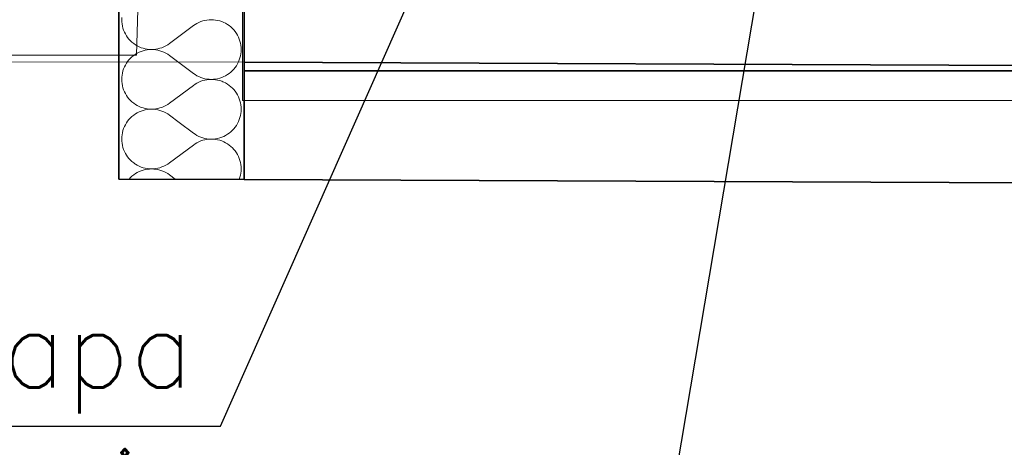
# Model space of a CAD drawing. Header units: millimetres. Extents: x -8078 to 234695, y -4319 to 602442.
# Tile 104 of 152: x 80044 to 81300, y 281883 to 282429. Entities that reach past the tile are written whole.
import ezdxf

# ---------------------------------------------------------------- set-up
doc = ezdxf.new("R2010")
doc.units = ezdxf.units.MM
doc.header["$MEASUREMENT"] = 0
for name, color, linetype in [('#IS_wentylacja_opisy_bud', 7, 'Continuous'), ('#podkład', 252, 'Continuous'), ('- A - ocieplenie', 7, 'Continuous'), ('FLUID-WK6-150-NUM', 7, 'Continuous'), ('Konstrukcja - Stropy', 7, 'Continuous'), ('Konstrukcja - Ściany zewnętrzne', 7, 'Continuous')]:
    doc.layers.add(name, color=color, linetype=linetype)
doc.styles.add('FDBES', font='simplex.shx')
doc.dimstyles.new('FDBES', dxfattribs={"dimscale": 50, "dimtxt": 4, "dimasz": 2.5, "dimexe": 0.8, "dimexo": 2, "dimgap": 1, "dimtad": 1, "dimdsep": 46, "dimtxsty": 'FDBES', "dimcen": 2.5, "dimclrd": 4, "dimclre": 5, "dimadec": 0, "dimazin": 0, "dimtfac": 1, "dimtmove": 0, "dimatfit": 3, "dimfxl": 1, "dimarcsym": 0})

# ---------------------------------------------------------------- blocks, each defined once
blk = doc.blocks.new('UHYGFFFF')
at = {"layer": '- A - ocieplenie', "color": 252, "linetype": 'Continuous', "lineweight": 35, "ltscale": 100}
for p, q in [((19777.5, 387506.9), (19777.5, 382744.3)), ((19937.5, 382893.7), (19937.5, 387506.9)), ((19937.5, 382743.7), (19937.5, 382893.7)), ((19937.5, 382743.7), (19937.5, 382893.7)), ((22278.4, 382883.5), (19937.5, 382893.7)), ((19777.5, 382744.3), (19937.5, 382743.7)), ((19937.5, 382743.7), (22278, 382733.5))]:
    blk.add_line(p, q, dxfattribs=at)
at = {"layer": '- A - ocieplenie', "color": 252, "linetype": 'Continuous', "lineweight": 13, "ltscale": 100}
for p, q in [((19781.4, 382950.4), (19781.3, 382947.7)), ((19781.3, 382947.7), (19781.4, 382945)), ((19781.4, 382945), (19781.7, 382942.3)), ((19781.7, 382942.3), (19782.2, 382939.6)), ((19877.3, 382943), (19875, 382941.6)), ((19879.7, 382944.3), (19877.3, 382943)), ((19882.2, 382945.3), (19879.7, 382944.3)), ((19884.8, 382946.2), (19882.2, 382945.3)), ((19887.5, 382946.8), (19884.8, 382946.2)), ((19890.1, 382947.3), (19887.5, 382946.8)), ((19892.8, 382947.6), (19890.1, 382947.3)), ((19895.6, 382947.7), (19892.8, 382947.6)), ((19898.3, 382947.6), (19895.6, 382947.7)), ((19901, 382947.3), (19898.3, 382947.6)), ((19903.7, 382946.8), (19901, 382947.3)), ((19906.3, 382946.2), (19903.7, 382946.8)), ((19908.9, 382945.3), (19906.3, 382946.2)), ((19911.4, 382944.3), (19908.9, 382945.3)), ((19913.8, 382943.1), (19911.4, 382944.3)), ((19916.2, 382941.7), (19913.8, 382943.1)), ((19782.2, 382939.6), (19782.8, 382937)), ((19782.8, 382937), (19783.7, 382934.4)), ((19783.7, 382934.4), (19784.7, 382931.9)), ((19784.7, 382931.9), (19786, 382929.5)), ((19786, 382929.5), (19787.3, 382927.1)), ((19872.7, 382940.1), (19842.2, 382917.2)), ((19875, 382941.6), (19872.7, 382940.1)), ((19918.4, 382940.1), (19916.2, 382941.7)), ((19920.5, 382938.4), (19918.4, 382940.1)), ((19922.5, 382936.6), (19920.5, 382938.4)), ((19924.4, 382934.6), (19922.5, 382936.6)), ((19926.1, 382932.5), (19924.4, 382934.6)), ((19927.6, 382930.2), (19926.1, 382932.5)), ((19929, 382927.9), (19927.6, 382930.2)), ((19787.3, 382927.1), (19788.9, 382924.9)), ((19788.9, 382924.9), (19790.6, 382922.8)), ((19790.6, 382922.8), (19792.5, 382920.8)), ((19792.5, 382920.8), (19794.4, 382918.9)), ((19794.4, 382918.9), (19796.6, 382917.2)), ((19796.6, 382917.2), (19798.8, 382915.7)), ((19840, 382915.7), (19842.2, 382917.2)), ((19930.2, 382925.5), (19929, 382927.9)), ((19931.3, 382922.9), (19930.2, 382925.5)), ((19932.1, 382920.4), (19931.3, 382922.9)), ((19932.8, 382917.7), (19932.1, 382920.4)), ((19933.3, 382915), (19932.8, 382917.7)), ((19798.8, 382915.7), (19801.1, 382914.3)), ((19801.1, 382905), (19798.8, 382903.6)), ((19801.1, 382914.3), (19803.6, 382913.1)), ((19803.6, 382906.2), (19801.1, 382905)), ((19803.6, 382913.1), (19806.1, 382912)), ((19806.1, 382907.2), (19803.6, 382906.2)), ((19806.1, 382912), (19808.7, 382911.2)), ((19808.7, 382908.1), (19806.1, 382907.2)), ((19808.7, 382911.2), (19811.3, 382910.5)), ((19811.3, 382908.8), (19808.7, 382908.1)), ((19811.3, 382910.5), (19814, 382910)), ((19814, 382909.2), (19811.3, 382908.8)), ((19814, 382910), (19816.7, 382909.7)), ((19816.7, 382909.5), (19814, 382909.2)), ((19816.7, 382909.7), (19819.4, 382909.6)), ((19819.4, 382909.6), (19816.7, 382909.5)), ((19819.4, 382909.6), (19822.1, 382909.7)), ((19822.1, 382909.5), (19819.4, 382909.6)), ((19822.1, 382909.7), (19824.8, 382910)), ((19824.8, 382909.2), (19822.1, 382909.5)), ((19824.8, 382910), (19827.5, 382910.5)), ((19827.5, 382908.7), (19824.8, 382909.2)), ((19827.5, 382910.5), (19830.1, 382911.2)), ((19830.1, 382908.1), (19827.5, 382908.7)), ((19830.1, 382911.2), (19832.7, 382912)), ((19832.7, 382907.2), (19830.1, 382908.1)), ((19832.7, 382912), (19835.2, 382913.1)), ((19835.2, 382906.2), (19832.7, 382907.2)), ((19835.2, 382913.1), (19837.7, 382914.3)), ((19837.7, 382904.9), (19835.2, 382906.2)), ((19837.7, 382914.3), (19840, 382915.7)), ((19840, 382903.6), (19837.7, 382904.9)), ((19933.6, 382912.3), (19933.3, 382915)), ((19933.3, 382904.2), (19933.6, 382906.9)), ((19933.7, 382909.6), (19933.6, 382912.3)), ((19933.6, 382906.9), (19933.7, 382909.6)), ((19787.3, 382892.1), (19786, 382889.8)), ((19788.9, 382894.4), (19787.3, 382892.1)), ((19790.6, 382896.5), (19788.9, 382894.4)), ((19792.5, 382898.5), (19790.6, 382896.5)), ((19794.4, 382900.3), (19792.5, 382898.5)), ((19796.6, 382902), (19794.4, 382900.3)), ((19798.8, 382903.6), (19796.6, 382902)), ((19842.2, 382902), (19840, 382903.6)), ((19872.7, 382879.1), (19842.2, 382902)), ((19929, 382891.4), (19930.2, 382893.8)), ((19930.2, 382893.8), (19931.3, 382896.3)), ((19931.3, 382896.3), (19932.1, 382898.9)), ((19932.1, 382898.9), (19932.8, 382901.5)), ((19932.8, 382901.5), (19933.3, 382904.2)), ((19782.2, 382879.6), (19781.7, 382876.9)), ((19782.8, 382882.3), (19782.2, 382879.6)), ((19783.7, 382884.8), (19782.8, 382882.3)), ((19784.7, 382887.4), (19783.7, 382884.8)), ((19786, 382889.8), (19784.7, 382887.4)), ((19872.7, 382879.1), (19875, 382877.6)), ((19916.2, 382877.6), (19918.4, 382879.1)), ((19918.4, 382879.1), (19920.5, 382880.8)), ((19920.5, 382880.8), (19922.5, 382882.7)), ((19922.5, 382882.7), (19924.4, 382884.7)), ((19924.4, 382884.7), (19926.1, 382886.8)), ((19926.1, 382886.8), (19927.6, 382889)), ((19927.6, 382889), (19929, 382891.4)), ((19781.4, 382874.2), (19781.3, 382871.5)), ((19781.3, 382871.5), (19781.4, 382868.8)), ((19781.7, 382876.9), (19781.4, 382874.2)), ((19781.4, 382868.8), (19781.7, 382866.1)), ((19875, 382877.6), (19877.3, 382876.2)), ((19877.3, 382866.8), (19875, 382865.5)), ((19877.3, 382876.2), (19879.7, 382875)), ((19879.7, 382868.1), (19877.3, 382866.8)), ((19879.7, 382875), (19882.2, 382873.9)), ((19882.2, 382869.1), (19879.7, 382868.1)), ((19882.2, 382873.9), (19884.8, 382873.1)), ((19884.8, 382870), (19882.2, 382869.1)), ((19884.8, 382873.1), (19887.5, 382872.4)), ((19887.5, 382870.6), (19884.8, 382870)), ((19887.5, 382872.4), (19890.1, 382871.9)), ((19890.1, 382871.1), (19887.5, 382870.6)), ((19890.1, 382871.9), (19892.8, 382871.6)), ((19892.8, 382871.4), (19890.1, 382871.1)), ((19892.8, 382871.6), (19895.6, 382871.5)), ((19895.6, 382871.5), (19892.8, 382871.4)), ((19895.6, 382871.5), (19898.3, 382871.6)), ((19898.3, 382871.4), (19895.6, 382871.5)), ((19898.3, 382871.6), (19901, 382871.9)), ((19901, 382871.1), (19898.3, 382871.4)), ((19901, 382871.9), (19903.7, 382872.4)), ((19903.7, 382870.7), (19901, 382871.1)), ((19903.7, 382872.4), (19906.3, 382873.1)), ((19906.3, 382870), (19903.7, 382870.7)), ((19906.3, 382873.1), (19908.9, 382873.9)), ((19908.9, 382869.1), (19906.3, 382870)), ((19908.9, 382873.9), (19911.4, 382875)), ((19910.5, 382868.5), (19908.9, 382869.1)), ((19911.4, 382868.1), (19910.5, 382868.5)), ((19911.4, 382875), (19913.8, 382876.2)), ((19913.8, 382866.9), (19911.4, 382868.1)), ((19913.8, 382876.2), (19916.2, 382877.6)), ((19916.2, 382865.5), (19913.8, 382866.9)), ((19781.7, 382866.1), (19782.2, 382863.4)), ((19782.2, 382863.4), (19782.8, 382860.8)), ((19782.8, 382860.8), (19783.7, 382858.2)), ((19783.7, 382858.2), (19784.7, 382855.7)), ((19784.7, 382855.7), (19786, 382853.3)), ((19872.7, 382863.9), (19842.2, 382841)), ((19875, 382865.5), (19872.7, 382863.9)), ((19918.4, 382863.9), (19916.2, 382865.5)), ((19920.5, 382862.2), (19918.4, 382863.9)), ((19922.5, 382860.4), (19920.5, 382862.2)), ((19924.4, 382858.4), (19922.5, 382860.4)), ((19926.1, 382856.3), (19924.4, 382858.4)), ((19927.6, 382854), (19926.1, 382856.3)), ((19929, 382851.7), (19927.6, 382854)), ((19786, 382853.3), (19787.3, 382850.9)), ((19787.3, 382850.9), (19788.9, 382848.7)), ((19788.9, 382848.7), (19790.6, 382846.6)), ((19790.6, 382846.6), (19792.5, 382844.6)), ((19792.5, 382844.6), (19794.4, 382842.7)), ((19794.4, 382842.7), (19796.6, 382841)), ((19930.2, 382849.3), (19929, 382851.7)), ((19931.3, 382846.7), (19930.2, 382849.3)), ((19932.1, 382844.2), (19931.3, 382846.7)), ((19932.8, 382841.5), (19932.1, 382844.2)), ((19933.3, 382838.9), (19932.8, 382841.5)), ((19796.6, 382841), (19798.8, 382839.5)), ((19798.8, 382839.5), (19801.1, 382838.1)), ((19801.1, 382838.1), (19803.6, 382836.9)), ((19803.6, 382830), (19801.1, 382828.8)), ((19803.6, 382836.9), (19806.1, 382835.8)), ((19806.1, 382831), (19803.6, 382830)), ((19806.1, 382835.8), (19808.7, 382835)), ((19808.7, 382831.9), (19806.1, 382831)), ((19808.7, 382835), (19811.3, 382834.3)), ((19811.3, 382832.6), (19808.7, 382831.9)), ((19811.3, 382834.3), (19814, 382833.8)), ((19814, 382833), (19811.3, 382832.6)), ((19814, 382833.8), (19816.7, 382833.5)), ((19816.7, 382833.3), (19814, 382833)), ((19816.7, 382833.5), (19819.4, 382833.4)), ((19819.4, 382833.4), (19816.7, 382833.3)), ((19819.4, 382833.4), (19822.1, 382833.5)), ((19822.1, 382833.3), (19819.4, 382833.4)), ((19822.1, 382833.5), (19824.8, 382833.8)), ((19824.8, 382833), (19822.1, 382833.3)), ((19824.8, 382833.8), (19827.5, 382834.3)), ((19827.5, 382832.6), (19824.8, 382833)), ((19827.5, 382834.3), (19830.1, 382835)), ((19830.1, 382831.9), (19827.5, 382832.6)), ((19830.1, 382835), (19832.7, 382835.8)), ((19832.7, 382831), (19830.1, 382831.9)), ((19832.7, 382835.8), (19835.2, 382836.9)), ((19835.2, 382830), (19832.7, 382831)), ((19835.2, 382836.9), (19837.7, 382838.1)), ((19837.7, 382828.8), (19835.2, 382830)), ((19837.7, 382838.1), (19840, 382839.5)), ((19840, 382839.5), (19842.2, 382841)), ((19933.6, 382836.1), (19933.3, 382838.9)), ((19933.3, 382828), (19933.6, 382830.7)), ((19933.7, 382833.4), (19933.6, 382836.1)), ((19933.6, 382830.7), (19933.7, 382833.4)), ((19788.9, 382818.2), (19787.3, 382815.9)), ((19790.6, 382820.3), (19788.9, 382818.2)), ((19792.5, 382822.3), (19790.6, 382820.3)), ((19794.4, 382824.1), (19792.5, 382822.3)), ((19796.6, 382825.8), (19794.4, 382824.1)), ((19798.8, 382827.4), (19796.6, 382825.8)), ((19801.1, 382828.8), (19798.8, 382827.4)), ((19840, 382827.4), (19837.7, 382828.8)), ((19842.2, 382825.8), (19840, 382827.4)), ((19854.7, 382816.4), (19842.2, 382825.8)), ((19872.7, 382803), (19854.7, 382816.4)), ((19929, 382815.2), (19930.2, 382817.6)), ((19930.2, 382817.6), (19931.3, 382820.1)), ((19931.3, 382820.1), (19932.1, 382822.7)), ((19932.1, 382822.7), (19932.8, 382825.3)), ((19932.8, 382825.3), (19933.3, 382828)), ((19782.8, 382806.1), (19782.2, 382803.4)), ((19783.7, 382808.7), (19782.8, 382806.1)), ((19784.7, 382811.2), (19783.7, 382808.7)), ((19786, 382813.6), (19784.7, 382811.2)), ((19787.3, 382815.9), (19786, 382813.6)), ((19918.4, 382802.9), (19920.5, 382804.6)), ((19920.5, 382804.6), (19922.5, 382806.5)), ((19922.5, 382806.5), (19924.4, 382808.5)), ((19924.4, 382808.5), (19926.1, 382810.6)), ((19926.1, 382810.6), (19927.6, 382812.8)), ((19927.6, 382812.8), (19929, 382815.2)), ((19781.4, 382798.1), (19781.3, 382795.3)), ((19781.3, 382795.3), (19781.4, 382792.6)), ((19781.7, 382800.8), (19781.4, 382798.1)), ((19781.4, 382792.6), (19781.7, 382789.9)), ((19782.2, 382803.4), (19781.7, 382800.8)), ((19872.7, 382803), (19875, 382801.4)), ((19875, 382801.4), (19877.3, 382800)), ((19877.3, 382800), (19879.7, 382798.8)), ((19879.7, 382791.9), (19877.3, 382790.7)), ((19879.7, 382798.8), (19882.2, 382797.7)), ((19882.2, 382792.9), (19879.7, 382791.9)), ((19882.2, 382797.7), (19884.8, 382796.9)), ((19884.8, 382793.8), (19882.2, 382792.9)), ((19884.8, 382796.9), (19887.5, 382796.2)), ((19887.5, 382794.5), (19884.8, 382793.8)), ((19887.5, 382796.2), (19890.1, 382795.7)), ((19890.1, 382794.9), (19887.5, 382794.5)), ((19890.1, 382795.7), (19892.8, 382795.4)), ((19892.8, 382795.2), (19890.1, 382794.9)), ((19892.8, 382795.4), (19895.6, 382795.3)), ((19895.6, 382795.3), (19892.8, 382795.2)), ((19895.6, 382795.3), (19898.3, 382795.4)), ((19898.3, 382795.2), (19895.6, 382795.3)), ((19898.3, 382795.4), (19901, 382795.7)), ((19901, 382794.9), (19898.3, 382795.2)), ((19901, 382795.7), (19903.7, 382796.2)), ((19903.7, 382794.5), (19901, 382794.9)), ((19903.7, 382796.2), (19906.3, 382796.9)), ((19906.3, 382793.8), (19903.7, 382794.5)), ((19906.3, 382796.9), (19908.9, 382797.7)), ((19908.9, 382792.9), (19906.3, 382793.8)), ((19908.9, 382797.7), (19911.4, 382798.8)), ((19911.4, 382791.9), (19908.9, 382792.9)), ((19911.4, 382798.8), (19913.8, 382800)), ((19913.8, 382790.7), (19911.4, 382791.9)), ((19913.8, 382800), (19916.2, 382801.4)), ((19916.2, 382801.4), (19918.4, 382802.9)), ((19781.7, 382789.9), (19782.2, 382787.2)), ((19782.2, 382787.2), (19782.8, 382784.6)), ((19782.8, 382784.6), (19783.7, 382782)), ((19783.7, 382782), (19784.7, 382779.5)), ((19784.7, 382779.5), (19786, 382777.1)), ((19872.7, 382787.7), (19842.2, 382764.9)), ((19875, 382789.3), (19872.7, 382787.7)), ((19877.3, 382790.7), (19875, 382789.3)), ((19916.2, 382789.3), (19913.8, 382790.7)), ((19918.4, 382787.7), (19916.2, 382789.3)), ((19920.5, 382786), (19918.4, 382787.7)), ((19922.5, 382784.2), (19920.5, 382786)), ((19924.4, 382782.2), (19922.5, 382784.2)), ((19926.1, 382780.1), (19924.4, 382782.2)), ((19927.6, 382777.8), (19926.1, 382780.1)), ((19786, 382777.1), (19787.3, 382774.7)), ((19787.3, 382774.7), (19788.9, 382772.5)), ((19788.9, 382772.5), (19790.6, 382770.4)), ((19790.6, 382770.4), (19792.5, 382768.4)), ((19792.5, 382768.4), (19794.4, 382766.5)), ((19794.4, 382766.5), (19796.6, 382764.8)), ((19929, 382775.5), (19927.6, 382777.8)), ((19930.2, 382773.1), (19929, 382775.5)), ((19931.3, 382770.6), (19930.2, 382773.1)), ((19932.1, 382768), (19931.3, 382770.6)), ((19932.8, 382765.3), (19932.1, 382768)), ((19796.6, 382764.8), (19798.2, 382763.7)), ((19798.2, 382763.7), (19798.8, 382763.3)), ((19798.8, 382763.3), (19801.1, 382761.9)), ((19801.1, 382761.9), (19803.6, 382760.7)), ((19803.6, 382753.8), (19801.1, 382752.6)), ((19803.6, 382760.7), (19806.1, 382759.6)), ((19806.1, 382754.8), (19803.6, 382753.8)), ((19806.1, 382759.6), (19808.7, 382758.8)), ((19808.7, 382755.7), (19806.1, 382754.8)), ((19808.7, 382758.8), (19811.3, 382758.1)), ((19811.3, 382756.4), (19808.7, 382755.7)), ((19811.3, 382758.1), (19814, 382757.6)), ((19814, 382756.9), (19811.3, 382756.4)), ((19814, 382757.6), (19816.7, 382757.3)), ((19816.7, 382757.1), (19814, 382756.9)), ((19816.7, 382757.3), (19819.4, 382757.2)), ((19819.4, 382757.2), (19816.7, 382757.1)), ((19819.4, 382757.2), (19822.1, 382757.3)), ((19822.1, 382757.1), (19819.4, 382757.2)), ((19822.1, 382757.3), (19824.8, 382757.6)), ((19824.8, 382756.8), (19822.1, 382757.1)), ((19824.8, 382757.6), (19827.5, 382758.1)), ((19827.5, 382756.4), (19824.8, 382756.8)), ((19827.5, 382758.1), (19830.1, 382758.8)), ((19830.1, 382755.7), (19827.5, 382756.4)), ((19830.1, 382758.8), (19832.7, 382759.7)), ((19832.7, 382754.8), (19830.1, 382755.7)), ((19832.7, 382759.7), (19835.2, 382760.7)), ((19835.2, 382753.8), (19832.7, 382754.8)), ((19835.2, 382760.7), (19837.7, 382761.9)), ((19837.7, 382752.6), (19835.2, 382753.8)), ((19837.7, 382761.9), (19840, 382763.3)), ((19840, 382763.3), (19842.2, 382764.9)), ((19933.3, 382762.7), (19932.8, 382765.3)), ((19933.6, 382760), (19933.3, 382762.7)), ((19933.3, 382751.8), (19933.6, 382754.5)), ((19933.7, 382757.2), (19933.6, 382760)), ((19933.6, 382754.5), (19933.7, 382757.2)), ((19792.5, 382746.1), (19790.8, 382744.3)), ((19794.4, 382747.9), (19792.5, 382746.1)), ((19796.6, 382749.6), (19794.4, 382747.9)), ((19798.8, 382751.2), (19796.6, 382749.6)), ((19801.1, 382752.6), (19798.8, 382751.2)), ((19840, 382751.2), (19837.7, 382752.6)), ((19842.2, 382749.6), (19840, 382751.2)), ((19849.7, 382744), (19842.2, 382749.6)), ((19931.2, 382743.7), (19931.3, 382743.9)), ((19931.3, 382743.9), (19932.1, 382746.5)), ((19932.1, 382746.5), (19932.8, 382749.1)), ((19932.8, 382749.1), (19933.3, 382751.8))]:
    blk.add_line(p, q, dxfattribs=at)
at = {"layer": 'Konstrukcja - Stropy', "color": 252, "linetype": 'Continuous', "lineweight": 13, "ltscale": 100}
for p, q in [((19935.6, 390812.6), (19935.6, 382844.5)), ((19800.4, 382902.4), (19937.5, 388030.6)), ((19937.5, 382893.7), (19937.5, 388030.6)), ((13277.5, 382902.4), (19937.5, 382893.7)), ((13277.5, 382902.4), (19800.4, 382902.4)), ((19935.6, 382844.5), (22477.6, 382844.5))]:
    blk.add_line(p, q, dxfattribs=at)
at = {"layer": 'Konstrukcja - Ściany zewnętrzne', "color": 252, "linetype": 'Continuous', "lineweight": 35, "ltscale": 100}
for q in [(19937.5, 383232.6), (22477.6, 382882.6)]:
    blk.add_line((19937.5, 382882.6), q, dxfattribs=at)
blk = doc.blocks.new('*U56330')
at = {"color": 7, "lineweight": -2}
blk.add_leader([(0, 0), (-771.2, -905.6)], dimstyle='FDBES', override={"dimscale": 37.5, "dimclrd": 7, "dimclre": 7}, dxfattribs=at)
blk = doc.blocks.new('*U56331')
at = {"color": 7, "lineweight": -2}
blk.add_leader([(0, 0), (-941.7, -1159.6)], dimstyle='FDBES', override={"dimscale": 37.5, "dimclrd": 7, "dimclre": 7}, dxfattribs=at)

msp = doc.modelspace()

# ---------------------------------------------------------------- linework, layer by layer
at = {"color": 7, "lineweight": -2}
for p, q in [((80300, 281910), (80811.2, 283064.6)), ((80772.2, 281204.3), (81082.2, 283039.6)), ((79870, 281910), (80300, 281910))]:
    msp.add_line(p, q, dxfattribs=at)

# ---------------------------------------------------------------- block references
at = {"layer": '#podkład'}
msp.add_blockref('UHYGFFFF', (60392.7, -100518.7), dxfattribs=at)
at = {"layer": 'FLUID-WK6-150-NUM', "linetype": 'ByBlock', "lineweight": -2}
for name, p in [('*U56330', (80341.7, 283139.6, 1384)), ('*U56331', (80596.7, 283139.6, 1384))]:
    msp.add_blockref(name, p, dxfattribs=at)

# ---------------------------------------------------------------- texts
at = {"layer": '#IS_wentylacja_opisy_bud', "color": 7, "lineweight": 35, "insert": (79897.3, 282059.5), "char_height": 100, "width": 1327, "attachment_point": 1, "rotation": 0}
msp.add_mtext('\\pxql;\\Fromans.shx;Klapa \\Pppo\\Fromans.shx|c238;ż.', dxfattribs=at)

doc.saveas('drawing.dxf')
